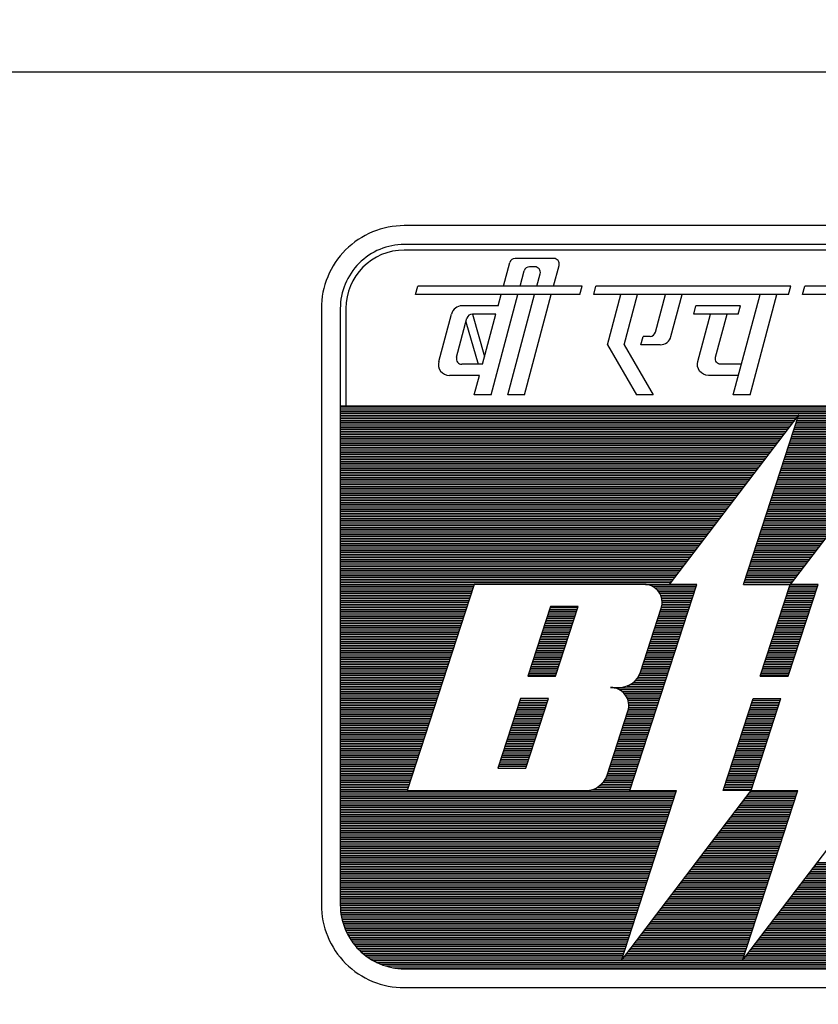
# Model space of a CAD drawing. Extents: x -287416 to 4934791, y -504132 to 1826789.
# Tile 116 of 132: x 114003 to 116019, y 154168 to 156653. Entities that reach past the tile are written whole.
import ezdxf

# ---------------------------------------------------------------- set-up
doc = ezdxf.new("R2010")
doc.units = 0
doc.header["$LTSCALE"] = 800
doc.header["$MEASUREMENT"] = 0
doc.linetypes.add('CONTINOUS', pattern=[0])
doc.layers.get('0').update_dxf_attribs({"linetype": 'CONTINUOUS'})
doc.layers.add('TEXT', color=3, linetype='CONTINUOUS', lineweight=15)
doc.styles.add('ROMANS', font='ISO9.shx', dxfattribs={"width": 0.8})

# ---------------------------------------------------------------- blocks, each defined once
blk = doc.blocks.new('*X31')
at = {"color": 0}
for p, q in [((1.977, 11.67), (16.977, 11.67)), ((1.977, 11.64), (16.977, 11.64)), ((1.977, 11.61), (16.977, 11.61)), ((1.977, 11.58), (16.977, 11.58)), ((1.977, 11.55), (16.977, 11.55)), ((1.977, 11.52), (9.685, 11.52)), ((1.977, 11.49), (9.663, 11.49)), ((1.977, 11.46), (9.64, 11.46)), ((9.67, 11.46), (11.679, 11.46)), ((9.68, 11.49), (11.702, 11.49)), ((9.69, 11.52), (11.724, 11.52)), ((1.977, 11.43), (9.617, 11.43)), ((1.977, 11.4), (9.594, 11.4)), ((1.977, 11.37), (9.571, 11.37)), ((1.977, 11.34), (9.548, 11.34)), ((1.977, 11.31), (9.525, 11.31)), ((1.977, 11.28), (9.502, 11.28)), ((9.612, 11.28), (11.541, 11.28)), ((9.622, 11.31), (11.564, 11.31)), ((9.631, 11.34), (11.587, 11.34)), ((9.641, 11.37), (11.61, 11.37)), ((9.651, 11.4), (11.633, 11.4)), ((9.661, 11.43), (11.656, 11.43)), ((1.977, 11.25), (9.479, 11.25)), ((1.977, 11.22), (9.456, 11.22)), ((1.977, 11.19), (9.433, 11.19)), ((1.977, 11.16), (9.411, 11.16)), ((1.977, 11.13), (9.388, 11.13)), ((9.563, 11.13), (11.427, 11.13)), ((9.573, 11.16), (11.45, 11.16)), ((9.583, 11.19), (11.473, 11.19)), ((9.592, 11.22), (11.495, 11.22)), ((9.602, 11.25), (11.518, 11.25)), ((1.977, 11.1), (9.365, 11.1)), ((1.977, 11.07), (9.342, 11.07)), ((1.977, 11.04), (9.319, 11.04)), ((1.977, 11.01), (9.296, 11.01)), ((1.977, 10.98), (9.273, 10.98)), ((1.977, 10.95), (9.25, 10.95)), ((9.505, 10.95), (11.289, 10.95)), ((9.514, 10.98), (11.312, 10.98)), ((9.524, 11.01), (11.335, 11.01)), ((9.534, 11.04), (11.358, 11.04)), ((9.544, 11.07), (11.381, 11.07)), ((9.553, 11.1), (11.404, 11.1)), ((1.977, 10.92), (9.227, 10.92)), ((1.977, 10.89), (9.204, 10.89)), ((1.977, 10.86), (9.182, 10.86)), ((1.977, 10.83), (9.159, 10.83)), ((1.977, 10.8), (9.136, 10.8)), ((1.977, 10.77), (9.113, 10.77)), ((9.446, 10.77), (11.152, 10.77)), ((9.456, 10.8), (11.175, 10.8)), ((9.466, 10.83), (11.198, 10.83)), ((9.475, 10.86), (11.221, 10.86)), ((9.485, 10.89), (11.244, 10.89)), ((9.495, 10.92), (11.266, 10.92)), ((1.977, 10.74), (9.09, 10.74)), ((1.977, 10.71), (9.067, 10.71)), ((1.977, 10.68), (9.044, 10.68)), ((1.977, 10.65), (9.021, 10.65)), ((1.977, 10.62), (8.998, 10.62)), ((9.397, 10.62), (11.037, 10.62)), ((9.407, 10.65), (11.06, 10.65)), ((9.417, 10.68), (11.083, 10.68)), ((9.427, 10.71), (11.106, 10.71)), ((9.436, 10.74), (11.129, 10.74)), ((1.977, 10.59), (8.975, 10.59)), ((1.977, 10.56), (8.953, 10.56)), ((1.977, 10.53), (8.93, 10.53)), ((1.977, 10.5), (8.907, 10.5)), ((1.977, 10.47), (8.884, 10.47)), ((1.977, 10.44), (8.861, 10.44)), ((9.339, 10.44), (10.9, 10.44)), ((9.349, 10.47), (10.923, 10.47)), ((9.358, 10.5), (10.946, 10.5)), ((9.368, 10.53), (10.969, 10.53)), ((9.378, 10.56), (10.992, 10.56)), ((9.388, 10.59), (11.014, 10.59)), ((1.977, 10.41), (8.838, 10.41)), ((1.977, 10.38), (8.815, 10.38)), ((1.977, 10.35), (8.792, 10.35)), ((1.977, 10.32), (8.769, 10.32)), ((1.977, 10.29), (8.746, 10.29)), ((9.29, 10.29), (10.785, 10.29)), ((9.3, 10.32), (10.808, 10.32)), ((9.31, 10.35), (10.831, 10.35)), ((9.319, 10.38), (10.854, 10.38)), ((9.329, 10.41), (10.877, 10.41)), ((1.977, 10.26), (8.723, 10.26)), ((1.977, 10.23), (8.701, 10.23)), ((1.977, 10.2), (8.678, 10.2)), ((1.977, 10.17), (8.655, 10.17)), ((1.977, 10.14), (8.632, 10.14)), ((1.977, 10.11), (8.609, 10.11)), ((9.232, 10.11), (10.648, 10.11)), ((9.241, 10.14), (10.671, 10.14)), ((9.251, 10.17), (10.694, 10.17)), ((9.261, 10.2), (10.717, 10.2)), ((9.271, 10.23), (10.74, 10.23)), ((9.28, 10.26), (10.763, 10.26)), ((1.977, 10.08), (8.586, 10.08)), ((1.977, 10.05), (8.563, 10.05)), ((1.977, 10.02), (8.54, 10.02)), ((1.977, 9.99), (8.517, 9.99)), ((1.977, 9.96), (8.494, 9.96)), ((9.183, 9.96), (10.534, 9.96)), ((9.193, 9.99), (10.556, 9.99)), ((9.202, 10.02), (10.579, 10.02)), ((9.212, 10.05), (10.602, 10.05)), ((9.222, 10.08), (10.625, 10.08)), ((1.977, 9.93), (8.472, 9.93)), ((1.977, 9.9), (8.449, 9.9)), ((1.977, 9.87), (8.426, 9.87)), ((1.977, 9.84), (8.403, 9.84)), ((1.977, 9.81), (8.38, 9.81)), ((1.977, 9.78), (8.357, 9.78)), ((9.125, 9.78), (10.396, 9.78)), ((9.134, 9.81), (10.419, 9.81)), ((9.144, 9.84), (10.442, 9.84)), ((9.154, 9.87), (10.465, 9.87)), ((9.163, 9.9), (10.488, 9.9)), ((9.173, 9.93), (10.511, 9.93)), ((1.977, 9.75), (8.334, 9.75)), ((1.977, 9.72), (8.311, 9.72)), ((1.977, 9.69), (8.288, 9.69)), ((1.977, 9.66), (8.265, 9.66)), ((1.977, 9.63), (8.243, 9.63)), ((9.076, 9.63), (10.282, 9.63)), ((9.086, 9.66), (10.304, 9.66)), ((9.095, 9.69), (10.327, 9.69)), ((9.105, 9.72), (10.35, 9.72)), ((9.115, 9.75), (10.373, 9.75)), ((1.977, 9.6), (8.22, 9.6)), ((1.977, 9.57), (8.197, 9.57)), ((1.977, 9.54), (8.174, 9.54)), ((1.977, 9.51), (8.151, 9.51)), ((1.977, 9.48), (8.128, 9.48)), ((1.977, 9.45), (8.105, 9.45)), ((9.017, 9.45), (10.144, 9.45)), ((9.027, 9.48), (10.167, 9.48)), ((9.037, 9.51), (10.19, 9.51)), ((9.047, 9.54), (10.213, 9.54)), ((9.056, 9.57), (10.236, 9.57)), ((9.066, 9.6), (10.259, 9.6)), ((1.977, 9.42), (8.082, 9.42)), ((1.977, 9.39), (8.059, 9.39)), ((1.977, 9.36), (8.036, 9.36)), ((1.977, 9.33), (8.013, 9.33)), ((1.977, 9.3), (7.991, 9.3)), ((8.969, 9.3), (10.03, 9.3)), ((8.978, 9.33), (10.053, 9.33)), ((8.988, 9.36), (10.075, 9.36)), ((8.998, 9.39), (10.098, 9.39)), ((9.008, 9.42), (10.121, 9.42)), ((1.977, 9.27), (7.968, 9.27)), ((1.977, 9.24), (7.945, 9.24)), ((1.977, 9.21), (7.922, 9.21)), ((1.977, 9.18), (7.899, 9.18)), ((1.977, 9.15), (7.876, 9.15)), ((1.977, 9.12), (7.853, 9.12)), ((8.91, 9.12), (9.892, 9.12)), ((8.92, 9.15), (9.915, 9.15)), ((8.93, 9.18), (9.938, 9.18)), ((8.939, 9.21), (9.961, 9.21)), ((8.949, 9.24), (9.984, 9.24)), ((8.959, 9.27), (10.007, 9.27)), ((1.977, 9.09), (7.83, 9.09)), ((1.977, 9.06), (7.807, 9.06)), ((1.977, 9.03), (7.784, 9.03)), ((1.977, 9), (7.762, 9)), ((1.977, 8.97), (7.739, 8.97)), ((8.861, 8.97), (9.778, 8.97)), ((8.871, 9), (9.801, 9)), ((8.881, 9.03), (9.824, 9.03)), ((8.891, 9.06), (9.846, 9.06)), ((8.9, 9.09), (9.869, 9.09)), ((1.977, 8.94), (7.716, 8.94)), ((1.977, 8.91), (7.693, 8.91)), ((1.977, 8.88), (7.67, 8.88)), ((1.977, 8.85), (7.647, 8.85)), ((1.977, 8.82), (7.624, 8.82)), ((1.977, 8.79), (7.601, 8.79)), ((8.803, 8.79), (9.64, 8.79)), ((8.813, 8.82), (9.663, 8.82)), ((8.822, 8.85), (9.686, 8.85)), ((8.832, 8.88), (9.709, 8.88)), ((8.842, 8.91), (9.732, 8.91)), ((8.852, 8.94), (9.755, 8.94)), ((1.977, 8.76), (7.578, 8.76)), ((1.977, 8.73), (7.555, 8.73)), ((1.977, 8.7), (7.533, 8.7)), ((1.977, 8.67), (4.229, 8.67)), ((1.977, 8.64), (4.219, 8.64)), ((7.113, 8.67), (7.979, 8.67)), ((7.224, 8.64), (7.969, 8.64)), ((8.774, 8.7), (9.572, 8.7)), ((8.783, 8.73), (9.594, 8.73)), ((8.793, 8.76), (9.617, 8.76)), ((9.539, 8.64), (10.008, 8.64)), ((9.549, 8.67), (10.018, 8.67)), ((1.977, 8.61), (4.209, 8.61)), ((1.977, 8.58), (4.199, 8.58)), ((1.977, 8.55), (4.19, 8.55)), ((1.977, 8.52), (4.18, 8.52)), ((1.977, 8.49), (4.17, 8.49)), ((1.977, 8.46), (4.16, 8.46)), ((7.273, 8.61), (7.959, 8.61)), ((7.308, 8.58), (7.949, 8.58)), ((7.334, 8.55), (7.94, 8.55)), ((7.354, 8.52), (7.93, 8.52)), ((7.369, 8.49), (7.92, 8.49)), ((7.381, 8.46), (7.91, 8.46)), ((9.481, 8.46), (9.95, 8.46)), ((9.491, 8.49), (9.959, 8.49)), ((9.5, 8.52), (9.969, 8.52)), ((9.51, 8.55), (9.979, 8.55)), ((9.52, 8.58), (9.989, 8.58)), ((9.53, 8.61), (9.998, 8.61)), ((1.977, 8.43), (4.151, 8.43)), ((1.977, 8.4), (4.141, 8.4)), ((1.977, 8.37), (4.131, 8.37)), ((1.977, 8.34), (4.121, 8.34)), ((1.977, 8.31), (4.112, 8.31)), ((7.389, 8.43), (7.901, 8.43)), ((7.39, 8.31), (7.862, 8.31)), ((7.394, 8.4), (7.891, 8.4)), ((7.394, 8.34), (7.871, 8.34)), ((7.395, 8.37), (7.881, 8.37)), ((9.432, 8.31), (9.901, 8.31)), ((9.442, 8.34), (9.911, 8.34)), ((9.452, 8.37), (9.92, 8.37)), ((9.461, 8.4), (9.93, 8.4)), ((9.471, 8.43), (9.94, 8.43)), ((1.977, 8.28), (4.102, 8.28)), ((1.977, 8.25), (4.092, 8.25)), ((1.977, 8.22), (4.082, 8.22)), ((1.977, 8.19), (4.073, 8.19)), ((1.977, 8.16), (4.063, 8.16)), ((1.977, 8.13), (4.053, 8.13)), ((5.459, 8.13), (5.928, 8.13)), ((5.469, 8.16), (5.938, 8.16)), ((5.479, 8.19), (5.948, 8.19)), ((5.489, 8.22), (5.957, 8.22)), ((5.498, 8.25), (5.967, 8.25)), ((5.508, 8.28), (5.977, 8.28)), ((7.334, 8.13), (7.803, 8.13)), ((7.344, 8.16), (7.813, 8.16)), ((7.354, 8.19), (7.823, 8.19)), ((7.364, 8.22), (7.832, 8.22)), ((7.373, 8.25), (7.842, 8.25)), ((7.383, 8.28), (7.852, 8.28)), ((9.374, 8.13), (9.842, 8.13)), ((9.383, 8.16), (9.852, 8.16)), ((9.393, 8.19), (9.862, 8.19)), ((9.403, 8.22), (9.872, 8.22)), ((9.413, 8.25), (9.881, 8.25)), ((9.422, 8.28), (9.891, 8.28)), ((1.977, 8.1), (4.043, 8.1)), ((1.977, 8.07), (4.034, 8.07)), ((1.977, 8.04), (4.024, 8.04)), ((1.977, 8.01), (4.014, 8.01)), ((1.977, 7.98), (4.004, 7.98)), ((5.411, 7.98), (5.879, 7.98)), ((5.42, 8.01), (5.889, 8.01)), ((5.43, 8.04), (5.899, 8.04)), ((5.44, 8.07), (5.909, 8.07)), ((5.45, 8.1), (5.918, 8.1)), ((7.286, 7.98), (7.754, 7.98)), ((7.295, 8.01), (7.764, 8.01)), ((7.305, 8.04), (7.774, 8.04)), ((7.315, 8.07), (7.784, 8.07)), ((7.325, 8.1), (7.793, 8.1)), ((9.325, 7.98), (9.794, 7.98)), ((9.335, 8.01), (9.803, 8.01)), ((9.344, 8.04), (9.813, 8.04)), ((9.354, 8.07), (9.823, 8.07)), ((9.364, 8.1), (9.833, 8.1)), ((1.977, 7.95), (3.995, 7.95)), ((1.977, 7.92), (3.985, 7.92)), ((1.977, 7.89), (3.975, 7.89)), ((1.977, 7.86), (3.966, 7.86)), ((1.977, 7.83), (3.956, 7.83)), ((1.977, 7.8), (3.946, 7.8)), ((5.352, 7.8), (5.821, 7.8)), ((5.362, 7.83), (5.831, 7.83)), ((5.372, 7.86), (5.841, 7.86)), ((5.382, 7.89), (5.85, 7.89)), ((5.391, 7.92), (5.86, 7.92)), ((5.401, 7.95), (5.87, 7.95)), ((7.227, 7.8), (7.696, 7.8)), ((7.237, 7.83), (7.706, 7.83)), ((7.247, 7.86), (7.716, 7.86)), ((7.257, 7.89), (7.725, 7.89)), ((7.266, 7.92), (7.735, 7.92)), ((7.276, 7.95), (7.745, 7.95)), ((9.266, 7.8), (9.735, 7.8)), ((9.276, 7.83), (9.745, 7.83)), ((9.286, 7.86), (9.755, 7.86)), ((9.296, 7.89), (9.764, 7.89)), ((9.305, 7.92), (9.774, 7.92)), ((9.315, 7.95), (9.784, 7.95)), ((1.977, 7.77), (3.936, 7.77)), ((1.977, 7.74), (3.927, 7.74)), ((1.977, 7.71), (3.917, 7.71)), ((1.977, 7.68), (3.907, 7.68)), ((1.977, 7.65), (3.897, 7.65)), ((5.304, 7.65), (5.772, 7.65)), ((5.313, 7.68), (5.782, 7.68)), ((5.323, 7.71), (5.792, 7.71)), ((5.333, 7.74), (5.802, 7.74)), ((5.343, 7.77), (5.811, 7.77)), ((7.179, 7.65), (7.647, 7.65)), ((7.188, 7.68), (7.657, 7.68)), ((7.198, 7.71), (7.667, 7.71)), ((7.208, 7.74), (7.677, 7.74)), ((7.218, 7.77), (7.686, 7.77)), ((9.218, 7.65), (9.686, 7.65)), ((9.227, 7.68), (9.696, 7.68)), ((9.237, 7.71), (9.706, 7.71)), ((9.247, 7.74), (9.716, 7.74)), ((9.257, 7.77), (9.725, 7.77)), ((1.977, 7.62), (3.888, 7.62)), ((1.977, 7.59), (3.878, 7.59)), ((1.977, 7.56), (3.868, 7.56)), ((1.977, 7.53), (3.858, 7.53)), ((1.977, 7.5), (3.849, 7.5)), ((1.977, 7.47), (3.839, 7.47)), ((5.245, 7.47), (5.714, 7.47)), ((5.255, 7.5), (5.724, 7.5)), ((5.265, 7.53), (5.733, 7.53)), ((5.274, 7.56), (5.743, 7.56)), ((5.284, 7.59), (5.753, 7.59)), ((5.294, 7.62), (5.763, 7.62)), ((7.12, 7.47), (7.589, 7.47)), ((7.13, 7.5), (7.599, 7.5)), ((7.14, 7.53), (7.608, 7.53)), ((7.149, 7.56), (7.618, 7.56)), ((7.159, 7.59), (7.628, 7.59)), ((7.169, 7.62), (7.638, 7.62)), ((9.159, 7.47), (9.628, 7.47)), ((9.169, 7.5), (9.638, 7.5)), ((9.179, 7.53), (9.647, 7.53)), ((9.188, 7.56), (9.657, 7.56)), ((9.198, 7.59), (9.667, 7.59)), ((9.208, 7.62), (9.677, 7.62)), ((1.977, 7.44), (3.829, 7.44)), ((1.977, 7.41), (3.819, 7.41)), ((1.977, 7.38), (3.81, 7.38)), ((1.977, 7.35), (3.8, 7.35)), ((1.977, 7.32), (3.79, 7.32)), ((5.196, 7.32), (5.665, 7.32)), ((5.206, 7.35), (5.675, 7.35)), ((5.216, 7.38), (5.685, 7.38)), ((5.226, 7.41), (5.694, 7.41)), ((5.235, 7.44), (5.704, 7.44)), ((7.071, 7.32), (7.54, 7.32)), ((7.081, 7.35), (7.55, 7.35)), ((7.091, 7.38), (7.56, 7.38)), ((7.101, 7.41), (7.569, 7.41)), ((7.11, 7.44), (7.579, 7.44)), ((9.11, 7.32), (9.579, 7.32)), ((9.12, 7.35), (9.589, 7.35)), ((9.13, 7.38), (9.599, 7.38)), ((9.14, 7.41), (9.608, 7.41)), ((9.149, 7.44), (9.618, 7.44)), ((1.977, 7.29), (3.78, 7.29)), ((1.977, 7.26), (3.771, 7.26)), ((1.977, 7.23), (3.761, 7.23)), ((1.977, 7.2), (3.751, 7.2)), ((1.977, 7.17), (3.741, 7.17)), ((1.977, 7.14), (3.732, 7.14)), ((5.138, 7.14), (5.607, 7.14)), ((5.148, 7.17), (5.616, 7.17)), ((5.157, 7.2), (5.626, 7.2)), ((5.167, 7.23), (5.636, 7.23)), ((5.177, 7.26), (5.646, 7.26)), ((5.187, 7.29), (5.655, 7.29)), ((7.008, 7.14), (7.482, 7.14)), ((7.022, 7.17), (7.491, 7.17)), ((7.032, 7.2), (7.501, 7.2)), ((7.042, 7.23), (7.511, 7.23)), ((7.052, 7.26), (7.521, 7.26)), ((7.062, 7.29), (7.53, 7.29)), ((9.052, 7.14), (9.521, 7.14)), ((9.062, 7.17), (9.53, 7.17)), ((9.071, 7.2), (9.54, 7.2)), ((9.081, 7.23), (9.55, 7.23)), ((9.091, 7.26), (9.56, 7.26)), ((9.101, 7.29), (9.569, 7.29)), ((1.977, 7.11), (3.722, 7.11)), ((1.977, 7.08), (3.712, 7.08)), ((1.977, 7.05), (3.702, 7.05)), ((1.977, 7.02), (3.693, 7.02)), ((1.977, 6.99), (3.683, 6.99)), ((1.977, 6.96), (3.673, 6.96)), ((6.805, 6.96), (7.423, 6.96)), ((6.867, 6.99), (7.433, 6.99)), ((6.91, 7.02), (7.443, 7.02)), ((6.943, 7.05), (7.452, 7.05)), ((6.969, 7.08), (7.462, 7.08)), ((6.991, 7.11), (7.472, 7.11)), ((1.977, 6.93), (3.663, 6.93)), ((1.977, 6.9), (3.654, 6.9)), ((1.977, 6.87), (3.644, 6.87)), ((1.977, 6.84), (3.634, 6.84)), ((1.977, 6.81), (3.624, 6.81)), ((6.589, 6.93), (7.413, 6.93)), ((6.672, 6.9), (7.404, 6.9)), ((6.717, 6.87), (7.394, 6.87)), ((6.75, 6.84), (7.384, 6.84)), ((6.774, 6.81), (7.374, 6.81)), ((1.977, 6.78), (3.615, 6.78)), ((1.977, 6.75), (3.605, 6.75)), ((1.977, 6.72), (3.595, 6.72)), ((1.977, 6.69), (3.585, 6.69)), ((1.977, 6.66), (3.576, 6.66)), ((1.977, 6.63), (3.566, 6.63)), ((4.972, 6.63), (5.441, 6.63)), ((4.982, 6.66), (5.451, 6.66)), ((4.992, 6.69), (5.46, 6.69)), ((5.001, 6.72), (5.47, 6.72)), ((6.793, 6.78), (7.365, 6.78)), ((6.808, 6.75), (7.355, 6.75)), ((6.819, 6.72), (7.345, 6.72)), ((6.826, 6.69), (7.335, 6.69)), ((6.831, 6.66), (7.326, 6.66)), ((6.832, 6.63), (7.316, 6.63)), ((8.886, 6.63), (9.355, 6.63)), ((8.896, 6.66), (9.365, 6.66)), ((8.906, 6.69), (9.374, 6.69)), ((8.915, 6.72), (9.384, 6.72)), ((1.977, 6.6), (3.556, 6.6)), ((1.977, 6.57), (3.546, 6.57)), ((1.977, 6.54), (3.537, 6.54)), ((1.977, 6.51), (3.527, 6.51)), ((1.977, 6.48), (3.517, 6.48)), ((4.923, 6.48), (5.392, 6.48)), ((4.933, 6.51), (5.402, 6.51)), ((4.943, 6.54), (5.412, 6.54)), ((4.953, 6.57), (5.421, 6.57)), ((4.962, 6.6), (5.431, 6.6)), ((6.798, 6.48), (7.267, 6.48)), ((6.808, 6.51), (7.277, 6.51)), ((6.818, 6.54), (7.287, 6.54)), ((6.826, 6.57), (7.296, 6.57)), ((6.83, 6.6), (7.306, 6.6)), ((8.837, 6.48), (9.306, 6.48)), ((8.847, 6.51), (9.316, 6.51)), ((8.857, 6.54), (9.326, 6.54)), ((8.867, 6.57), (9.335, 6.57)), ((8.876, 6.6), (9.345, 6.6)), ((1.977, 6.45), (3.507, 6.45)), ((1.977, 6.42), (3.498, 6.42)), ((1.977, 6.39), (3.488, 6.39)), ((1.977, 6.36), (3.478, 6.36)), ((1.977, 6.33), (3.468, 6.33)), ((1.977, 6.3), (3.459, 6.3)), ((4.865, 6.3), (5.334, 6.3)), ((4.875, 6.33), (5.343, 6.33)), ((4.884, 6.36), (5.353, 6.36)), ((4.894, 6.39), (5.363, 6.39)), ((4.904, 6.42), (5.373, 6.42)), ((4.914, 6.45), (5.382, 6.45)), ((6.74, 6.3), (7.209, 6.3)), ((6.75, 6.33), (7.218, 6.33)), ((6.759, 6.36), (7.228, 6.36)), ((6.769, 6.39), (7.238, 6.39)), ((6.779, 6.42), (7.248, 6.42)), ((6.789, 6.45), (7.257, 6.45)), ((8.779, 6.3), (9.248, 6.3)), ((8.789, 6.33), (9.257, 6.33)), ((8.798, 6.36), (9.267, 6.36)), ((8.808, 6.39), (9.277, 6.39)), ((8.818, 6.42), (9.287, 6.42)), ((8.828, 6.45), (9.296, 6.45)), ((1.977, 6.27), (3.449, 6.27)), ((1.977, 6.24), (3.439, 6.24)), ((1.977, 6.21), (3.429, 6.21)), ((1.977, 6.18), (3.42, 6.18)), ((1.977, 6.15), (3.41, 6.15)), ((4.816, 6.15), (5.285, 6.15)), ((4.826, 6.18), (5.295, 6.18)), ((4.836, 6.21), (5.304, 6.21)), ((4.845, 6.24), (5.314, 6.24)), ((4.855, 6.27), (5.324, 6.27)), ((6.691, 6.15), (7.16, 6.15)), ((6.701, 6.18), (7.17, 6.18)), ((6.711, 6.21), (7.179, 6.21)), ((6.72, 6.24), (7.189, 6.24)), ((6.73, 6.27), (7.199, 6.27)), ((8.73, 6.15), (9.199, 6.15)), ((8.74, 6.18), (9.209, 6.18)), ((8.75, 6.21), (9.218, 6.21)), ((8.759, 6.24), (9.228, 6.24)), ((8.769, 6.27), (9.238, 6.27)), ((1.977, 6.12), (3.4, 6.12)), ((1.977, 6.09), (3.39, 6.09)), ((1.977, 6.06), (3.381, 6.06)), ((1.977, 6.03), (3.371, 6.03)), ((1.977, 6), (3.361, 6)), ((1.977, 5.97), (3.351, 5.97)), ((4.758, 5.97), (5.226, 5.97)), ((4.767, 6), (5.236, 6)), ((4.777, 6.03), (5.246, 6.03)), ((4.787, 6.06), (5.256, 6.06)), ((4.797, 6.09), (5.265, 6.09)), ((4.806, 6.12), (5.275, 6.12)), ((6.633, 5.97), (7.101, 5.97)), ((6.642, 6), (7.111, 6)), ((6.652, 6.03), (7.121, 6.03)), ((6.662, 6.06), (7.131, 6.06)), ((6.672, 6.09), (7.14, 6.09)), ((6.681, 6.12), (7.15, 6.12)), ((8.672, 5.97), (9.14, 5.97)), ((8.681, 6), (9.15, 6)), ((8.691, 6.03), (9.16, 6.03)), ((8.701, 6.06), (9.17, 6.06)), ((8.711, 6.09), (9.179, 6.09)), ((8.72, 6.12), (9.189, 6.12)), ((1.977, 5.94), (3.342, 5.94)), ((1.977, 5.91), (3.332, 5.91)), ((1.977, 5.88), (3.322, 5.88)), ((1.977, 5.85), (3.312, 5.85)), ((1.977, 5.82), (3.303, 5.82)), ((4.709, 5.82), (5.178, 5.82)), ((4.719, 5.85), (5.187, 5.85)), ((4.728, 5.88), (5.197, 5.88)), ((4.738, 5.91), (5.207, 5.91)), ((4.748, 5.94), (5.217, 5.94)), ((6.584, 5.82), (7.053, 5.82)), ((6.594, 5.85), (7.062, 5.85)), ((6.603, 5.88), (7.072, 5.88)), ((6.613, 5.91), (7.082, 5.91)), ((6.623, 5.94), (7.092, 5.94)), ((8.623, 5.82), (9.092, 5.82)), ((8.633, 5.85), (9.101, 5.85)), ((8.642, 5.88), (9.111, 5.88)), ((8.652, 5.91), (9.121, 5.91)), ((8.662, 5.94), (9.131, 5.94)), ((1.977, 5.79), (3.293, 5.79)), ((1.977, 5.76), (3.283, 5.76)), ((1.977, 5.73), (3.273, 5.73)), ((1.977, 5.7), (3.264, 5.7)), ((1.977, 5.67), (3.254, 5.67)), ((1.977, 5.64), (3.244, 5.64)), ((4.65, 5.64), (5.119, 5.64)), ((4.66, 5.67), (5.129, 5.67)), ((4.67, 5.7), (5.139, 5.7)), ((4.68, 5.73), (5.148, 5.73)), ((4.689, 5.76), (5.158, 5.76)), ((4.699, 5.79), (5.168, 5.79)), ((6.525, 5.64), (6.994, 5.64)), ((6.535, 5.67), (7.004, 5.67)), ((6.545, 5.7), (7.014, 5.7)), ((6.555, 5.73), (7.023, 5.73)), ((6.564, 5.76), (7.033, 5.76)), ((6.574, 5.79), (7.043, 5.79)), ((8.564, 5.64), (9.033, 5.64)), ((8.574, 5.67), (9.043, 5.67)), ((8.584, 5.7), (9.053, 5.7)), ((8.594, 5.73), (9.062, 5.73)), ((8.603, 5.76), (9.072, 5.76)), ((8.613, 5.79), (9.082, 5.79)), ((1.977, 5.61), (3.234, 5.61)), ((1.977, 5.58), (3.225, 5.58)), ((1.977, 5.55), (3.215, 5.55)), ((1.977, 5.52), (3.205, 5.52)), ((1.977, 5.49), (3.195, 5.49)), ((4.631, 5.58), (5.1, 5.58)), ((4.641, 5.61), (5.109, 5.61)), ((6.477, 5.49), (6.945, 5.49)), ((6.486, 5.52), (6.955, 5.52)), ((6.496, 5.55), (6.965, 5.55)), ((6.506, 5.58), (6.975, 5.58)), ((6.516, 5.61), (6.984, 5.61)), ((8.516, 5.49), (8.985, 5.49)), ((8.526, 5.52), (8.994, 5.52)), ((8.535, 5.55), (9.004, 5.55)), ((8.545, 5.58), (9.014, 5.58)), ((8.555, 5.61), (9.023, 5.61)), ((1.977, 5.46), (3.186, 5.46)), ((1.977, 5.43), (3.176, 5.43)), ((1.977, 5.4), (3.166, 5.4)), ((1.977, 5.37), (3.156, 5.37)), ((1.977, 5.34), (3.147, 5.34)), ((1.977, 5.31), (3.137, 5.31)), ((6.374, 5.31), (6.887, 5.31)), ((6.401, 5.34), (6.897, 5.34)), ((6.423, 5.37), (6.906, 5.37)), ((6.441, 5.4), (6.916, 5.4)), ((6.456, 5.43), (6.926, 5.43)), ((6.467, 5.46), (6.936, 5.46)), ((8.457, 5.31), (8.926, 5.31)), ((8.467, 5.34), (8.936, 5.34)), ((8.477, 5.37), (8.946, 5.37)), ((8.487, 5.4), (8.955, 5.4)), ((8.496, 5.43), (8.965, 5.43)), ((8.506, 5.46), (8.975, 5.46)), ((1.977, 5.28), (3.127, 5.28)), ((1.977, 5.25), (3.117, 5.25)), ((1.977, 5.22), (3.108, 5.22)), ((1.977, 5.19), (7.633, 5.19)), ((1.977, 5.16), (7.623, 5.16)), ((6.225, 5.22), (6.858, 5.22)), ((6.294, 5.25), (6.867, 5.25)), ((6.34, 5.28), (6.877, 5.28)), ((8.428, 5.22), (8.897, 5.22)), ((8.438, 5.25), (8.907, 5.25)), ((8.448, 5.28), (8.916, 5.28)), ((8.859, 5.16), (9.662, 5.16)), ((8.882, 5.19), (9.672, 5.19)), ((1.977, 5.13), (7.614, 5.13)), ((1.977, 5.1), (7.604, 5.1)), ((1.977, 5.07), (7.594, 5.07)), ((1.977, 5.04), (7.584, 5.04)), ((1.977, 5.01), (7.575, 5.01)), ((1.977, 4.98), (7.565, 4.98)), ((8.721, 4.98), (9.604, 4.98)), ((8.744, 5.01), (9.614, 5.01)), ((8.767, 5.04), (9.623, 5.04)), ((8.79, 5.07), (9.633, 5.07)), ((8.813, 5.1), (9.643, 5.1)), ((8.836, 5.13), (9.653, 5.13)), ((1.977, 4.95), (7.555, 4.95)), ((1.977, 4.92), (7.545, 4.92)), ((1.977, 4.89), (7.536, 4.89)), ((1.977, 4.86), (7.526, 4.86)), ((1.977, 4.83), (7.516, 4.83)), ((8.607, 4.83), (9.555, 4.83)), ((8.63, 4.86), (9.565, 4.86)), ((8.653, 4.89), (9.575, 4.89)), ((8.676, 4.92), (9.584, 4.92)), ((8.699, 4.95), (9.594, 4.95)), ((1.977, 4.8), (7.506, 4.8)), ((1.977, 4.77), (7.497, 4.77)), ((1.977, 4.74), (7.487, 4.74)), ((1.977, 4.71), (7.477, 4.71)), ((1.977, 4.68), (7.467, 4.68)), ((1.977, 4.65), (7.458, 4.65)), ((8.469, 4.65), (9.497, 4.65)), ((8.492, 4.68), (9.506, 4.68)), ((8.515, 4.71), (9.516, 4.71)), ((8.538, 4.74), (9.526, 4.74)), ((8.561, 4.77), (9.536, 4.77)), ((8.584, 4.8), (9.545, 4.8)), ((1.977, 4.62), (7.448, 4.62)), ((1.977, 4.59), (7.438, 4.59)), ((1.977, 4.56), (7.428, 4.56)), ((1.977, 4.53), (7.419, 4.53)), ((1.977, 4.5), (7.409, 4.5)), ((8.355, 4.5), (9.448, 4.5)), ((8.378, 4.53), (9.458, 4.53)), ((8.401, 4.56), (9.467, 4.56)), ((8.424, 4.59), (9.477, 4.59)), ((8.447, 4.62), (9.487, 4.62)), ((1.977, 4.47), (7.399, 4.47)), ((1.977, 4.44), (7.389, 4.44)), ((1.977, 4.41), (7.38, 4.41)), ((1.977, 4.38), (7.37, 4.38)), ((1.977, 4.35), (7.36, 4.35)), ((1.977, 4.32), (7.35, 4.32)), ((8.218, 4.32), (9.39, 4.32)), ((8.24, 4.35), (9.399, 4.35)), ((8.263, 4.38), (9.409, 4.38)), ((8.286, 4.41), (9.419, 4.41)), ((8.309, 4.44), (9.428, 4.44)), ((8.332, 4.47), (9.438, 4.47)), ((1.977, 4.29), (7.341, 4.29)), ((1.977, 4.26), (7.331, 4.26)), ((1.977, 4.23), (7.321, 4.23)), ((1.977, 4.2), (7.311, 4.2)), ((1.977, 4.17), (7.302, 4.17)), ((8.103, 4.17), (9.341, 4.17)), ((8.126, 4.2), (9.351, 4.2)), ((8.149, 4.23), (9.36, 4.23)), ((8.172, 4.26), (9.37, 4.26)), ((8.195, 4.29), (9.38, 4.29)), ((1.977, 4.14), (7.292, 4.14)), ((1.977, 4.11), (7.282, 4.11)), ((1.977, 4.08), (7.272, 4.08)), ((1.977, 4.05), (7.263, 4.05)), ((1.977, 4.02), (7.253, 4.02)), ((1.977, 3.99), (7.243, 3.99)), ((7.966, 3.99), (9.282, 3.99)), ((7.989, 4.02), (9.292, 4.02)), ((8.011, 4.05), (9.302, 4.05)), ((8.034, 4.08), (9.312, 4.08)), ((8.057, 4.11), (9.321, 4.11)), ((8.08, 4.14), (9.331, 4.14)), ((10.005, 3.99), (16.977, 3.99)), ((1.977, 3.96), (7.233, 3.96)), ((1.977, 3.93), (7.224, 3.93)), ((1.977, 3.9), (7.214, 3.9)), ((1.977, 3.87), (7.204, 3.87)), ((1.977, 3.84), (7.194, 3.84)), ((7.851, 3.84), (9.234, 3.84)), ((7.874, 3.87), (9.243, 3.87)), ((7.897, 3.9), (9.253, 3.9)), ((7.92, 3.93), (9.263, 3.93)), ((7.943, 3.96), (9.273, 3.96)), ((9.89, 3.84), (16.977, 3.84)), ((9.913, 3.87), (16.977, 3.87)), ((9.936, 3.9), (16.977, 3.9)), ((9.959, 3.93), (16.977, 3.93)), ((9.982, 3.96), (16.977, 3.96)), ((1.977, 3.81), (7.185, 3.81)), ((1.977, 3.78), (7.175, 3.78)), ((1.977, 3.75), (7.165, 3.75)), ((1.977, 3.72), (7.155, 3.72)), ((1.977, 3.69), (7.146, 3.69)), ((1.977, 3.66), (7.136, 3.66)), ((7.714, 3.66), (9.175, 3.66)), ((7.737, 3.69), (9.185, 3.69)), ((7.759, 3.72), (9.195, 3.72)), ((7.782, 3.75), (9.204, 3.75)), ((7.805, 3.78), (9.214, 3.78)), ((7.828, 3.81), (9.224, 3.81)), ((9.753, 3.66), (16.977, 3.66)), ((9.776, 3.69), (16.977, 3.69)), ((9.799, 3.72), (16.977, 3.72)), ((9.821, 3.75), (16.977, 3.75)), ((9.844, 3.78), (16.977, 3.78)), ((9.867, 3.81), (16.977, 3.81)), ((1.977, 3.63), (7.126, 3.63)), ((1.977, 3.6), (7.117, 3.6)), ((1.977, 3.57), (7.107, 3.57)), ((1.977, 3.54), (7.097, 3.54)), ((1.977, 3.51), (7.087, 3.51)), ((1.977, 3.48), (7.078, 3.48)), ((7.576, 3.48), (9.117, 3.48)), ((7.599, 3.51), (9.126, 3.51)), ((7.622, 3.54), (9.136, 3.54)), ((7.645, 3.57), (9.146, 3.57)), ((7.668, 3.6), (9.156, 3.6)), ((7.691, 3.63), (9.165, 3.63)), ((9.615, 3.48), (16.977, 3.48)), ((9.638, 3.51), (16.977, 3.51)), ((9.661, 3.54), (16.977, 3.54)), ((9.684, 3.57), (16.977, 3.57)), ((9.707, 3.6), (16.977, 3.6)), ((9.73, 3.63), (16.977, 3.63)), ((1.977, 3.45), (7.068, 3.45)), ((1.977, 3.42), (7.058, 3.42)), ((1.977, 3.39), (7.048, 3.39)), ((1.977, 3.36), (7.039, 3.36)), ((1.977, 3.33), (7.029, 3.33)), ((7.462, 3.33), (9.068, 3.33)), ((7.485, 3.36), (9.078, 3.36)), ((7.508, 3.39), (9.087, 3.39)), ((7.53, 3.42), (9.097, 3.42)), ((7.553, 3.45), (9.107, 3.45)), ((9.501, 3.33), (16.977, 3.33)), ((9.524, 3.36), (16.977, 3.36)), ((9.547, 3.39), (16.977, 3.39)), ((9.57, 3.42), (16.977, 3.42)), ((9.592, 3.45), (16.977, 3.45)), ((1.977, 3.3), (7.019, 3.3)), ((1.977, 3.27), (7.009, 3.27)), ((1.978, 3.24), (7, 3.24)), ((1.979, 3.21), (6.99, 3.21)), ((1.982, 3.18), (6.98, 3.18)), ((1.985, 3.15), (6.97, 3.15)), ((7.324, 3.15), (9.009, 3.15)), ((7.347, 3.18), (9.019, 3.18)), ((7.37, 3.21), (9.029, 3.21)), ((7.393, 3.24), (9.039, 3.24)), ((7.416, 3.27), (9.048, 3.27)), ((7.439, 3.3), (9.058, 3.3)), ((9.363, 3.15), (16.969, 3.15)), ((9.386, 3.18), (16.972, 3.18)), ((9.409, 3.21), (16.975, 3.21)), ((9.432, 3.24), (16.976, 3.24)), ((9.455, 3.27), (16.977, 3.27)), ((9.478, 3.3), (16.977, 3.3)), ((1.989, 3.12), (6.961, 3.12)), ((1.994, 3.09), (6.951, 3.09)), ((2, 3.06), (6.941, 3.06)), ((2.006, 3.03), (6.931, 3.03)), ((2.014, 3), (6.922, 3)), ((7.21, 3), (8.961, 3)), ((7.233, 3.03), (8.97, 3.03)), ((7.256, 3.06), (8.98, 3.06)), ((7.279, 3.09), (8.99, 3.09)), ((7.301, 3.12), (9, 3.12)), ((9.249, 3), (16.94, 3)), ((9.272, 3.03), (16.947, 3.03)), ((9.295, 3.06), (16.954, 3.06)), ((9.318, 3.09), (16.96, 3.09)), ((9.34, 3.12), (16.965, 3.12)), ((2.022, 2.97), (6.912, 2.97)), ((2.032, 2.94), (6.902, 2.94)), ((2.042, 2.91), (6.892, 2.91)), ((2.054, 2.88), (6.883, 2.88)), ((2.066, 2.85), (6.873, 2.85)), ((2.08, 2.82), (6.863, 2.82)), ((7.072, 2.82), (8.902, 2.82)), ((7.095, 2.85), (8.912, 2.85)), ((7.118, 2.88), (8.922, 2.88)), ((7.141, 2.91), (8.931, 2.91)), ((7.164, 2.94), (8.941, 2.94)), ((7.187, 2.97), (8.951, 2.97)), ((9.111, 2.82), (16.874, 2.82)), ((9.134, 2.85), (16.887, 2.85)), ((9.157, 2.88), (16.9, 2.88)), ((9.18, 2.91), (16.911, 2.91)), ((9.203, 2.94), (16.922, 2.94)), ((9.226, 2.97), (16.931, 2.97)), ((2.095, 2.79), (6.853, 2.79)), ((2.111, 2.76), (6.844, 2.76)), ((2.128, 2.73), (6.834, 2.73)), ((2.146, 2.7), (6.824, 2.7)), ((2.166, 2.67), (6.814, 2.67)), ((6.958, 2.67), (8.853, 2.67)), ((6.981, 2.7), (8.863, 2.7)), ((7.004, 2.73), (8.873, 2.73)), ((7.027, 2.76), (8.883, 2.76)), ((7.049, 2.79), (8.892, 2.79)), ((8.997, 2.67), (16.788, 2.67)), ((9.02, 2.7), (16.807, 2.7)), ((9.043, 2.73), (16.826, 2.73)), ((9.066, 2.76), (16.843, 2.76)), ((9.089, 2.79), (16.859, 2.79)), ((2.187, 2.64), (6.805, 2.64)), ((2.21, 2.61), (6.795, 2.61)), ((2.235, 2.58), (6.785, 2.58)), ((2.262, 2.55), (6.775, 2.55)), ((2.29, 2.52), (6.766, 2.52)), ((2.322, 2.49), (6.756, 2.49)), ((6.82, 2.49), (8.795, 2.49)), ((6.843, 2.52), (8.805, 2.52)), ((6.866, 2.55), (8.814, 2.55)), ((6.889, 2.58), (8.824, 2.58)), ((6.912, 2.61), (8.834, 2.61)), ((6.935, 2.64), (8.844, 2.64)), ((8.86, 2.49), (16.632, 2.49)), ((8.882, 2.52), (16.663, 2.52)), ((8.905, 2.55), (16.692, 2.55)), ((8.928, 2.58), (16.719, 2.58)), ((8.951, 2.61), (16.743, 2.61)), ((8.974, 2.64), (16.766, 2.64)), ((2.355, 2.46), (6.746, 2.46)), ((2.392, 2.43), (6.736, 2.43)), ((2.432, 2.4), (6.727, 2.4)), ((2.477, 2.37), (6.717, 2.37)), ((2.527, 2.34), (16.426, 2.34)), ((6.729, 2.37), (8.756, 2.37)), ((6.752, 2.4), (8.766, 2.4)), ((6.775, 2.43), (8.775, 2.43)), ((6.798, 2.46), (8.785, 2.46)), ((8.768, 2.37), (16.477, 2.37)), ((8.791, 2.4), (16.521, 2.4)), ((8.814, 2.43), (16.562, 2.43)), ((8.837, 2.46), (16.599, 2.46)), ((2.585, 2.31), (16.369, 2.31)), ((2.652, 2.28), (16.301, 2.28)), ((2.737, 2.25), (16.217, 2.25)), ((2.859, 2.22), (16.095, 2.22))]:
    blk.add_line(p, q, dxfattribs=at)
blk = doc.blocks.new('A$C731D3036')
for p, q in [((-593.641, 151.19), (-26.68, 151.19)), ((-390.637, 144.517), (-419.193, 144.517)), ((-415.485, 143.162), (-415.248, 144.05)), ((-413.602, 144.204), (-415.046, 144.204)), ((-414.86, 143.162), (-414.706, 143.737)), ((-414.311, 143.892), (-414.505, 143.892)), ((-413.609, 143.162), (-413.401, 143.942)), ((-414.235, 143.162), (-414.11, 143.629)), ((-418.776, 142.849), (-418.692, 143.162)), ((-412.543, 143.162), (-418.692, 143.162)), ((-412.627, 142.849), (-412.543, 143.162)), ((-412.106, 142.849), (-412.022, 143.162)), ((-404.727, 143.162), (-412.022, 143.162)), ((-404.811, 142.849), (-404.727, 143.162)), ((-404.289, 142.849), (-404.206, 143.162)), ((-398.786, 143.162), (-404.206, 143.162)), ((-412.627, 142.849), (-418.776, 142.849)), ((-415.949, 139.097), (-414.944, 142.849)), ((-415.681, 142.432), (-415.569, 142.849)), ((-415.324, 139.097), (-414.319, 142.849)), ((-414.699, 139.097), (-413.693, 142.849)), ((-404.811, 142.849), (-412.106, 142.849)), ((-411.59, 140.973), (-411.088, 142.849)), ((-410.965, 140.973), (-410.462, 142.849)), ((-409.798, 141.441), (-409.42, 142.849)), ((-409.215, 141.282), (-408.795, 142.849)), ((-406.882, 139.097), (-405.877, 142.849)), ((-406.257, 139.097), (-405.251, 142.849)), ((-398.87, 142.849), (-404.289, 142.849)), ((-421.382, 142.328), (-421.382, 138.681)), ((-415.681, 142.432), (-417.029, 142.432)), ((-408.365, 142.12), (-408.281, 142.432)), ((-406.614, 142.432), (-408.281, 142.432)), ((-406.698, 142.12), (-406.614, 142.432)), ((-417.906, 140.352), (-417.431, 142.123)), ((-417.239, 140.506), (-416.848, 141.965)), ((-415.765, 142.12), (-416.647, 142.12)), ((-416.644, 142.12), (-416.189, 140.537)), ((-416.267, 140.244), (-415.765, 142.12)), ((-406.698, 142.12), (-408.365, 142.12)), ((-416.885, 141.827), (-416.43, 140.244)), ((-410.34, 140.973), (-410.256, 141.286)), ((-409.999, 141.286), (-410.256, 141.286)), ((-411.59, 140.973), (-410.507, 139.097)), ((-410.965, 140.973), (-409.882, 139.097)), ((-409.617, 140.973), (-410.34, 140.973)), ((-416.267, 140.244), (-417.038, 140.244)), ((-416.379, 139.827), (-417.503, 139.827)), ((-416.575, 139.097), (-416.379, 139.827)), ((-415.949, 139.097), (-416.575, 139.097)), ((-414.699, 139.097), (-415.324, 139.097)), ((-409.882, 139.097), (-410.507, 139.097)), ((-406.257, 139.097), (-406.882, 139.097)), ((-388.239, 138.681), (-421.59, 138.681)), ((-404.434, 138.368), (-409.287, 132.01)), ((-406.5, 132.01), (-404.434, 138.368)), ((-399.9, 138.368), (-404.754, 132.01)), ((-410.751, 124.298), (-408.245, 132.01)), ((-408.245, 132.01), (-409.287, 132.01)), ((-406.5, 132.01), (-404.754, 132.01)), ((-405.871, 128.571), (-404.754, 132.01)), ((-404.829, 128.571), (-403.712, 132.01)), ((-403.712, 132.01), (-404.754, 132.01)), ((-405.871, 128.571), (-404.829, 128.571)), ((-407.26, 124.298), (-406.142, 127.737)), ((-406.218, 124.298), (-405.1, 127.737)), ((-406.142, 127.737), (-405.1, 127.737)), ((-411.071, 117.941), (-409.005, 124.298)), ((-411.071, 117.941), (-406.218, 124.298)), ((-410.751, 124.298), (-409.005, 124.298)), ((-406.218, 124.298), (-407.26, 124.298)), ((-406.538, 117.941), (-404.472, 124.298)), ((-406.538, 117.941), (-401.684, 124.298)), ((-406.218, 124.298), (-404.472, 124.298))]:
    blk.add_line(p, q)
for points in [[(-422.297, 138.681), (-422.297, 120.025, 0.414214), (-419.193, 116.921), (-390.637, 116.921, 0.414214), (-387.533, 120.025), (-387.533, 142.328, 0.414214), (-390.637, 145.432), (-419.193, 145.432, 0.414214), (-422.297, 142.328)], [(-421.59, 138.681), (-421.59, 120.025, 0.414214), (-419.193, 117.628), (-390.637, 117.628, 0.414214), (-388.239, 120.025), (-388.239, 138.681), (-388.239, 142.328, 0.414214), (-390.637, 144.725), (-419.193, 144.725, 0.414214), (-421.59, 142.328)], [(-419.193, 117.628), (-390.637, 117.628, 0.414214), (-388.239, 120.025), (-388.239, 138.681), (-421.59, 138.681), (-421.59, 120.025, 0.414214)], [(-410.22, 132.01), (-416.583, 132.01), (-419.089, 124.298), (-412.399, 124.298, 0.32492), (-411.606, 124.874), (-410.829, 127.267, 0.509525), (-411.473, 128.154), (-411.146, 128.154, 0.32492), (-410.353, 128.73), (-409.576, 131.124, 0.509525)]]:
    blk.add_lwpolyline(points, format="xyb", close=True)
for points in [[(-406.687, 139.827), (-407.811, 139.827, -0.493145), (-408.213, 140.352), (-407.74, 142.12)], [(-406.575, 140.244), (-407.345, 140.244, -0.493145), (-407.547, 140.506), (-407.114, 142.12)]]:
    blk.add_lwpolyline(points, format="xyb")
for points in [[(-413.727, 131.177), (-414.574, 128.571), (-413.532, 128.571), (-412.685, 131.177)], [(-414.845, 127.737), (-415.691, 125.132), (-414.649, 125.132), (-413.802, 127.737)]]:
    blk.add_lwpolyline(points, close=True)
for centre, radius, start, end in [((-419.193, 142.328), 2.189, 90, 180), ((-415.046, 143.996), 0.208, 90, 165), ((-413.602, 143.996), 0.208, 345, 90), ((-414.505, 143.683), 0.208, 90, 165), ((-414.311, 143.683), 0.208, 345, 90), ((-417.029, 142.016), 0.417, 90, 165), ((-416.647, 141.911), 0.208, 90, 165), ((-409.999, 141.494), 0.208, 270, 345), ((-409.617, 141.39), 0.417, 270, 345), ((-417.038, 140.452), 0.208, 165, 270), ((-417.503, 140.244), 0.417, 165, 270)]:
    blk.add_arc(centre, radius, start, end)
at = {"xscale": 2.223374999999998, "yscale": 2.223374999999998, "zscale": 2.223374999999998}
blk.add_blockref('*X31', (-425.985, 112.732), dxfattribs=at)

msp = doc.modelspace()

# ---------------------------------------------------------------- block references
at = {"color": 1, "linetype": 'CONTINOUS', "lineweight": 15, "xscale": 67.46500254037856, "yscale": 67.46500254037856, "zscale": 67.46500254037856}
msp.add_blockref('A$C731D3036', (143254.7, 146321.8), dxfattribs=at)

# ---------------------------------------------------------------- texts
at = {"layer": 'TEXT', "insert": (104145.1, 176163.4), "char_height": 450, "width": 25083.616, "attachment_point": 1, "style": 'ROMANS'}
msp.add_mtext('\\pi-450,l450;{\\Fromans|c0;1. ALL DIMENSIONS ARE IN MM & ELEVATIONS IN METERS UNLESS STATED OTHERWISE. \\P\\pi-900,l900;2. ALL ELEVATIONS ARE WITH RESPECT TO TG HALL 0.0M WHICH CORRESPONDS TO    RL(+)219.0M  \\P3. ALL CIVIL DETAILS SUCH AS DOORS/WALLS/CLADDINGS/OPENINGS/TOILETS/ STAIRCASES/LIFT ETC. ARE INDICATIVE ONLY & FOR EXACT DETAILS REFER CIVIL/ARCHITECTURE DRAWINGS. \\P4. CIVIL TO PROVIDE 2NOs. EPS (TOS) 250MM WIDEx13800MM LONG FOR HPH-5, 250MM WIDEx16300MM LONG FOR HPH-6 FOR MOVEMENT OF HP.HEATERS AS PER LOCATION SHOWN IN THE DWG. }', dxfattribs=at)

doc.saveas('drawing.dxf')
